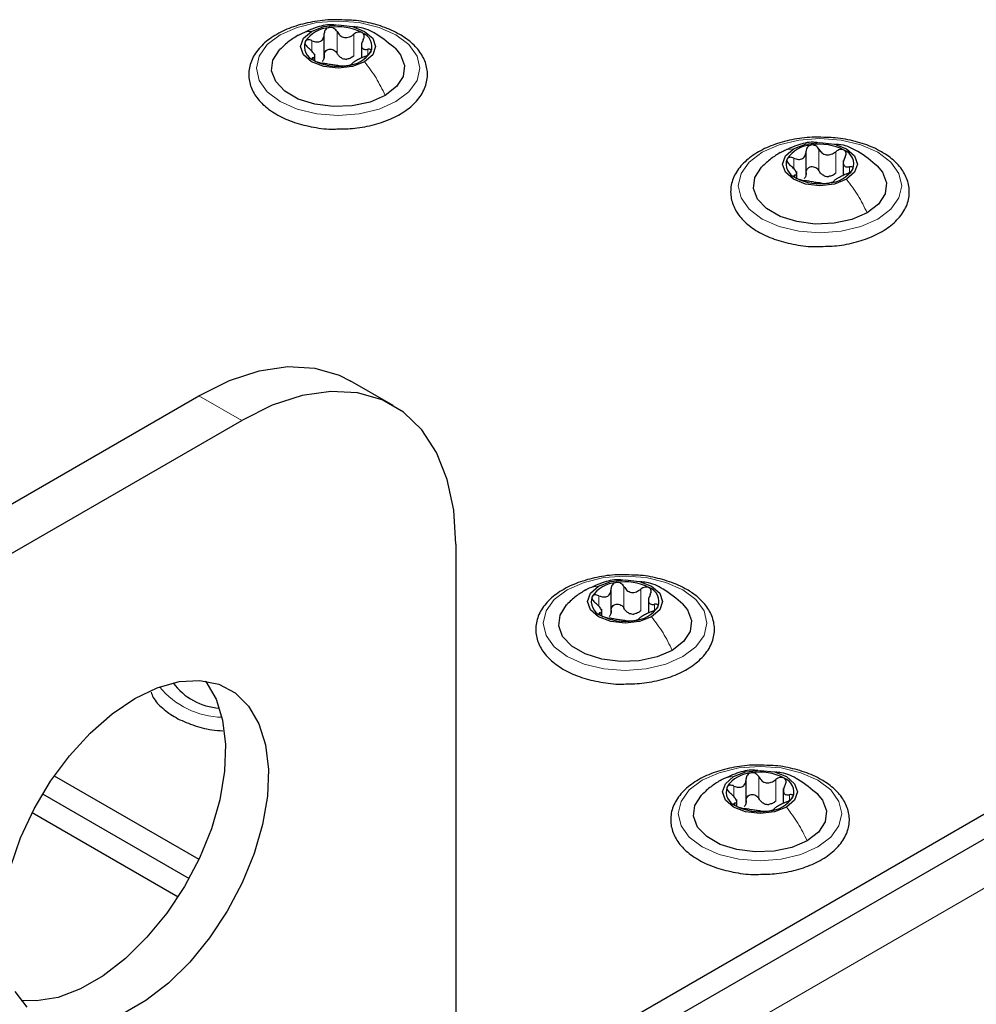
# Paper-space layout 'Blatt4' of a CAD drawing. Header units: millimetres. Extents: x 5 to 418, y 2 to 292.
# Tile 105 of 117: x 322 to 332, y 214 to 225. Entities that reach past the tile are written whole.
import ezdxf

# ---------------------------------------------------------------- set-up
doc = ezdxf.new("R2010")
doc.units = ezdxf.units.MM

psp = doc.layouts.new('Blatt4')

# ---------------------------------------------------------------- linework, layer by layer
at = {"color": 7, "linetype": 'Continuous', "lineweight": 25}
for p, q in [((325.101, 224.686), (325.101, 224.949)), ((325.51, 224.845), (325.51, 224.682)), ((327.846, 213.752), (346.985, 224.801)), ((324.997, 224.657), (324.997, 224.725)), ((327.846, 213.48), (346.985, 224.529)), ((330.404, 223.393), (330.404, 223.656)), ((330.813, 223.553), (330.813, 223.39)), ((330.301, 223.358), (330.301, 223.433)), ((325.86, 220.858), (325.388, 221.13)), ((319.715, 218.652), (323.722, 220.965)), ((320.186, 218.38), (324.193, 220.693)), ((326.55, 219.332), (326.55, 213.48)), ((328.26, 218.576), (328.26, 218.84)), ((328.669, 218.736), (328.669, 218.573)), ((328.156, 218.548), (328.156, 218.616)), ((322.13, 216.78), (323.721, 215.862)), ((329.744, 216.481), (329.744, 216.744)), ((322.002, 216.582), (323.614, 215.652)), ((330.153, 216.64), (330.153, 216.477)), ((329.641, 216.453), (329.641, 216.52)), ((321.888, 216.376), (323.492, 215.45))]:
    psp.add_line(p, q, dxfattribs=at)
at = {"color": 7, "linetype": 'Continuous', "lineweight": 18}
for p, q in [((325.242, 224.734), (325.242, 224.973)), ((325.426, 224.706), (325.426, 224.944)), ((324.966, 224.756), (324.966, 224.873)), ((325.579, 224.717), (325.579, 224.778)), ((324.978, 224.663), (324.978, 224.685)), ((330.545, 223.442), (330.545, 223.68)), ((330.73, 223.413), (330.73, 223.651)), ((327.67, 212.834), (346.278, 223.576)), ((330.269, 223.463), (330.269, 223.58)), ((330.281, 223.37), (330.281, 223.392)), ((330.882, 223.424), (330.882, 223.485)), ((324.193, 220.693), (323.722, 220.965)), ((328.4, 218.625), (328.4, 218.863)), ((328.124, 218.646), (328.124, 218.763)), ((328.585, 218.596), (328.585, 218.835)), ((328.737, 218.607), (328.737, 218.669)), ((328.136, 218.553), (328.136, 218.576)), ((329.885, 216.53), (329.885, 216.768)), ((330.07, 216.501), (330.07, 216.739)), ((329.609, 216.551), (329.609, 216.668)), ((330.222, 216.512), (330.222, 216.573)), ((329.621, 216.458), (329.621, 216.48))]:
    psp.add_line(p, q, dxfattribs=at)
at = {"color": 7, "linetype": 'Continuous', "lineweight": 18, "flags": 128}
for points in [[(325.89, 224.203), (325.704, 224.12), (325.487, 224.068), (325.254, 224.05), (325.021, 224.068), (324.804, 224.12), (324.617, 224.203), (324.474, 224.31), (324.384, 224.435), (324.354, 224.57), (324.384, 224.704), (324.474, 224.83), (324.617, 224.937), (324.804, 225.02), (325.021, 225.072), (325.254, 225.089), (325.487, 225.072), (325.704, 225.02), (325.89, 224.937), (326.033, 224.83), (326.123, 224.704), (326.154, 224.57), (326.123, 224.435), (326.033, 224.31), (325.89, 224.203)], [(331.193, 222.91), (331.007, 222.827), (330.79, 222.775), (330.557, 222.758), (330.324, 222.775), (330.107, 222.827), (329.921, 222.91), (329.778, 223.018), (329.688, 223.143), (329.657, 223.277), (329.688, 223.412), (329.778, 223.537), (329.921, 223.645), (330.107, 223.727), (330.324, 223.779), (330.557, 223.797), (330.79, 223.779), (331.007, 223.727), (331.193, 223.645), (331.336, 223.537), (331.426, 223.412), (331.457, 223.277), (331.426, 223.143), (331.336, 223.018), (331.193, 222.91)], [(329.048, 218.093), (328.862, 218.011), (328.645, 217.959), (328.412, 217.941), (328.179, 217.959), (327.962, 218.011), (327.776, 218.093), (327.633, 218.201), (327.543, 218.326), (327.512, 218.46), (327.543, 218.595), (327.633, 218.72), (327.776, 218.828), (327.962, 218.91), (328.179, 218.962), (328.412, 218.98), (328.645, 218.962), (328.862, 218.91), (329.048, 218.828), (329.192, 218.72), (329.281, 218.595), (329.312, 218.46), (329.281, 218.326), (329.192, 218.201), (329.048, 218.093)], [(330.533, 215.998), (330.347, 215.915), (330.13, 215.863), (329.897, 215.845), (329.664, 215.863), (329.447, 215.915), (329.261, 215.998), (329.118, 216.105), (329.028, 216.231), (328.997, 216.365), (329.028, 216.499), (329.118, 216.625), (329.261, 216.732), (329.447, 216.815), (329.664, 216.867), (329.897, 216.885), (330.13, 216.867), (330.347, 216.815), (330.533, 216.732), (330.676, 216.625), (330.766, 216.499), (330.797, 216.365), (330.766, 216.231), (330.676, 216.105), (330.533, 215.998)]]:
    psp.add_lwpolyline(points, dxfattribs=at)
at = {"color": 7, "linetype": 'Continuous', "lineweight": 25, "flags": 128}
for points in [[(324.962, 224.976), (325.096, 225.028), (325.254, 225.046), (325.412, 225.028), (325.545, 224.976), (325.635, 224.899), (325.666, 224.808), (325.635, 224.717), (325.545, 224.64)], [(325.545, 224.64), (325.412, 224.588), (325.254, 224.57), (325.096, 224.588), (324.962, 224.64), (324.873, 224.717), (324.841, 224.808), (324.873, 224.899), (324.962, 224.976)], [(325.772, 224.271), (325.605, 224.198), (325.41, 224.156), (325.201, 224.148), (324.997, 224.173), (324.814, 224.231), (324.667, 224.316), (324.567, 224.422), (324.522, 224.54), (324.537, 224.66), (324.61, 224.773), (324.615, 224.778)], [(325.884, 224.787), (325.941, 224.718), (325.985, 224.6), (325.97, 224.48), (325.897, 224.367), (325.772, 224.271)], [(330.265, 223.684), (330.399, 223.735), (330.557, 223.754), (330.715, 223.735), (330.849, 223.684), (330.938, 223.607), (330.969, 223.515), (330.938, 223.424), (330.849, 223.347)], [(330.849, 223.347), (330.715, 223.295), (330.557, 223.277), (330.399, 223.295), (330.265, 223.347), (330.176, 223.424), (330.144, 223.515), (330.176, 223.607), (330.265, 223.684)], [(331.076, 222.978), (330.908, 222.906), (330.713, 222.864), (330.505, 222.855), (330.301, 222.881), (330.118, 222.938), (329.97, 223.024), (329.87, 223.129), (329.826, 223.247), (329.84, 223.367), (329.913, 223.48), (329.918, 223.485)], [(331.187, 223.494), (331.244, 223.425), (331.288, 223.307), (331.274, 223.187), (331.201, 223.074), (331.076, 222.978)], [(323.722, 220.965), (324.057, 221.131), (324.386, 221.239), (324.701, 221.285), (324.996, 221.269), (325.265, 221.192), (325.388, 221.13)], [(326.55, 219.332), (326.526, 219.706), (326.455, 220.044), (326.337, 220.34), (326.176, 220.588), (325.974, 220.782), (325.737, 220.92), (325.467, 220.997), (325.172, 221.013), (324.857, 220.966), (324.528, 220.859), (324.193, 220.693)], [(328.704, 218.53), (328.57, 218.479), (328.412, 218.46), (328.254, 218.479), (328.12, 218.53), (328.031, 218.608), (328, 218.699), (328.031, 218.79), (328.12, 218.867)], [(328.12, 218.867), (328.254, 218.919), (328.412, 218.937), (328.57, 218.919), (328.704, 218.867), (328.793, 218.79), (328.825, 218.699), (328.793, 218.608), (328.704, 218.53)], [(328.931, 218.161), (328.764, 218.089), (328.568, 218.047), (328.36, 218.038), (328.156, 218.064), (327.973, 218.122), (327.825, 218.207), (327.725, 218.313), (327.681, 218.43), (327.696, 218.55), (327.768, 218.663), (327.773, 218.668)], [(329.042, 218.677), (329.099, 218.608), (329.144, 218.491), (329.129, 218.37), (329.056, 218.258), (328.931, 218.161)], [(323.793, 217.824), (323.798, 217.818), (323.91, 217.626), (323.983, 217.392), (324.015, 217.124), (324.004, 216.83), (323.952, 216.517), (323.859, 216.196), (323.728, 215.875), (323.562, 215.563), (323.368, 215.269), (323.15, 215.003), (322.914, 214.77), (322.668, 214.58), (322.418, 214.435), (322.172, 214.342), (321.936, 214.302), (321.764, 214.309)], [(323.015, 217.631), (323.263, 217.751), (323.505, 217.818), (323.733, 217.83), (323.94, 217.788), (324.12, 217.693), (324.269, 217.546), (324.381, 217.354), (324.455, 217.12), (324.486, 216.852), (324.476, 216.558), (324.423, 216.245), (324.33, 215.924), (324.199, 215.602), (324.034, 215.291), (323.839, 214.997), (323.621, 214.73), (323.386, 214.498), (323.139, 214.307), (322.89, 214.163)], [(321.648, 215.775), (321.76, 216.098), (321.909, 216.416), (322.089, 216.72), (322.296, 217.001), (322.524, 217.251), (322.766, 217.463), (323.015, 217.631)], [(329.605, 216.772), (329.739, 216.823), (329.897, 216.841), (330.055, 216.823), (330.189, 216.772), (330.278, 216.694), (330.31, 216.603), (330.278, 216.512), (330.189, 216.435)], [(330.189, 216.435), (330.055, 216.383), (329.897, 216.365), (329.739, 216.383), (329.605, 216.435), (329.516, 216.512), (329.485, 216.603), (329.516, 216.694), (329.605, 216.772)], [(330.416, 216.066), (330.248, 215.993), (330.053, 215.951), (329.845, 215.943), (329.641, 215.968), (329.458, 216.026), (329.31, 216.111), (329.21, 216.217), (329.166, 216.335), (329.18, 216.455), (329.253, 216.568), (329.258, 216.573)], [(330.527, 216.582), (330.584, 216.513), (330.628, 216.395), (330.614, 216.275), (330.541, 216.162), (330.416, 216.066)], [(321.83, 214.235), (321.699, 214.405)]]:
    psp.add_lwpolyline(points, dxfattribs=at)
at = {"color": 7, "linetype": 'Continuous', "lineweight": 25}
for centre, radius, start, end in [((325.177, 224.675), 0.342, 93.4335, 146.5611), ((325.254, 224.45), 0.576, 62.6428, 99.7711), ((325.46, 224.807), 0.165, 340.539, 69.2579), ((325.047, 224.809), 0.165, 160.539, 249.2579), ((325.33, 224.941), 0.342, 273.4335, 326.5611), ((325.253, 225.166), 0.576, 242.6428, 279.7711), ((325.356, 224.881), 0.211, 254.2708, 268.1431), ((330.48, 223.383), 0.342, 93.4335, 146.5611), ((330.558, 223.157), 0.576, 62.6428, 99.7711), ((330.764, 223.514), 0.165, 340.539, 69.2579), ((330.35, 223.517), 0.165, 160.539, 249.2579), ((330.634, 223.648), 0.342, 273.4335, 326.5611), ((330.556, 223.874), 0.576, 242.6428, 279.7711), ((330.66, 223.588), 0.211, 254.2708, 268.1431), ((328.336, 218.566), 0.342, 93.4335, 146.5611), ((328.413, 218.34), 0.576, 62.6428, 99.7711), ((328.619, 218.698), 0.165, 340.539, 69.2579), ((328.205, 218.7), 0.165, 160.539, 249.2579), ((328.489, 218.831), 0.342, 273.4335, 326.5611), ((328.411, 219.057), 0.576, 242.6428, 279.7711), ((328.515, 218.772), 0.211, 254.2708, 268.1431), ((323.984, 218.202), 0.676, 216.0794, 266.9129), ((329.82, 216.471), 0.342, 93.4335, 146.5611), ((329.898, 216.245), 0.576, 62.6428, 99.7711), ((330.104, 216.602), 0.165, 340.539, 69.2579), ((329.69, 216.604), 0.165, 160.539, 249.2579), ((330, 216.676), 0.211, 254.2708, 268.1431), ((329.974, 216.736), 0.342, 273.4335, 326.5611), ((329.896, 216.961), 0.576, 242.6428, 279.7711)]:
    psp.add_arc(centre, radius, start, end, dxfattribs=at)
at = {"color": 7, "linetype": 'Continuous', "lineweight": 18}
psp.add_arc((323.998, 218.345), 0.92, 219.4975, 268.6384, dxfattribs=at)
at = {"color": 7, "linetype": 'Continuous', "lineweight": 25}
for points, knots in [([(325.329, 225.099), (325.284, 225.102), (325.164, 225.108), (324.969, 225.084), (324.758, 225.031), (324.572, 224.947), (324.421, 224.837), (324.316, 224.705), (324.265, 224.559), (324.272, 224.411), (324.332, 224.274), (324.437, 224.153), (324.585, 224.05), (324.77, 223.969), (324.982, 223.918), (325.143, 223.896), (325.229, 223.9), (325.238, 223.901)], [0, 0, 0, 0, 0.043178, 0.116961, 0.19094, 0.26533, 0.340301, 0.415461, 0.48884, 0.558844, 0.627333, 0.696902, 0.76915, 0.842962, 0.916921, 0.990714, 1, 1, 1, 1]), ([(325.231, 225.043), (325.214, 225.045), (325.137, 225.055), (324.991, 225.016), (324.875, 224.961), (324.813, 224.932)], [0, 0, 0, 0, 0.114409, 0.534763, 1, 1, 1, 1]), ([(325.157, 225.017), (325.148, 225.015), (325.132, 225.011), (325.114, 224.995), (325.103, 224.974), (325.102, 224.959), (325.101, 224.951)], [0, 0, 0, 0, 0.250033, 0.499632, 0.749228, 1, 1, 1, 1]), ([(325.242, 224.973), (325.238, 224.98), (325.229, 224.994), (325.208, 225.009), (325.183, 225.019), (325.165, 225.018), (325.157, 225.017)], [0, 0, 0, 0, 0.249815, 0.499908, 0.75012, 1, 1, 1, 1]), ([(325.932, 224.941), (325.901, 224.958), (325.814, 225.005), (325.644, 225.061), (325.468, 225.097), (325.36, 225.099), (325.329, 225.099)], [0, 0, 0, 0, 0.180167, 0.52014, 0.85956, 1, 1, 1, 1]), ([(325.889, 224.782), (325.819, 224.84), (325.699, 224.94), (325.533, 225.018), (325.445, 225.024), (325.423, 225.025)], [0, 0, 0, 0, 0.507466, 0.877443, 1, 1, 1, 1]), ([(324.815, 224.933), (324.781, 224.912), (324.708, 224.867), (324.646, 224.807), (324.613, 224.776)], [0, 0, 0, 0, 0.473586, 1, 1, 1, 1]), ([(324.966, 224.873), (324.983, 224.867), (325.009, 224.858), (325.041, 224.86), (325.063, 224.868), (325.081, 224.883), (325.098, 224.909), (325.1, 224.934), (325.101, 224.951)], [0, 0, 0, 0, 0.249168, 0.374303, 0.498903, 0.623987, 0.749746, 1, 1, 1, 1]), ([(325.238, 223.901), (325.305, 223.902), (325.447, 223.904), (325.657, 223.946), (325.856, 224.016), (326.024, 224.114), (326.151, 224.237), (326.227, 224.378), (326.245, 224.528), (326.208, 224.67), (326.123, 224.798), (326.022, 224.886), (325.951, 224.93), (325.932, 224.941)], [0, 0, 0, 0, 0.086679, 0.18602, 0.285774, 0.386232, 0.487425, 0.587594, 0.683756, 0.776289, 0.868666, 0.964239, 1, 1, 1, 1]), ([(325.242, 224.973), (325.252, 224.958), (325.266, 224.935), (325.297, 224.916), (325.323, 224.908), (325.351, 224.908), (325.388, 224.916), (325.411, 224.933), (325.426, 224.944)], [0, 0, 0, 0, 0.249199, 0.374336, 0.49893, 0.624007, 0.749759, 1, 1, 1, 1]), ([(325.519, 224.961), (325.512, 224.964), (325.498, 224.97), (325.473, 224.968), (325.448, 224.96), (325.434, 224.949), (325.426, 224.944)], [0, 0, 0, 0, 0.249991, 0.499611, 0.749127, 1, 1, 1, 1]), ([(325.53, 224.885), (325.533, 224.892), (325.54, 224.906), (325.542, 224.928), (325.536, 224.948), (325.524, 224.957), (325.519, 224.961)], [0, 0, 0, 0, 0.249852, 0.499902, 0.750115, 1, 1, 1, 1]), ([(324.891, 224.864), (324.89, 224.859), (324.887, 224.848), (324.895, 224.828), (324.908, 224.809), (324.922, 224.797), (324.928, 224.792)], [0, 0, 0, 0, 0.249857, 0.499466, 0.749011, 1, 1, 1, 1]), ([(324.966, 224.873), (324.958, 224.876), (324.942, 224.882), (324.92, 224.883), (324.901, 224.877), (324.895, 224.869), (324.891, 224.864)], [0, 0, 0, 0, 0.249807, 0.500055, 0.750309, 1, 1, 1, 1]), ([(325.53, 224.885), (325.522, 224.869), (325.511, 224.845), (325.509, 224.817), (325.514, 224.798), (325.524, 224.785), (325.544, 224.775), (325.565, 224.777), (325.579, 224.778)], [0, 0, 0, 0, 0.249201, 0.374338, 0.498932, 0.624008, 0.74976, 1, 1, 1, 1]), ([(324.978, 224.685), (324.985, 224.687), (324.996, 224.69), (324.998, 224.704), (324.994, 224.718), (324.983, 224.735), (324.964, 224.761), (324.942, 224.779), (324.928, 224.792)], [0, 0, 0, 0, 0.249201, 0.374338, 0.498932, 0.624008, 0.74976, 1, 1, 1, 1]), ([(325.101, 224.713), (325.101, 224.7), (325.1, 224.674), (325.086, 224.654), (325.079, 224.644)], [0, 0, 0, 0, 0.50155, 1, 1, 1, 1]), ([(325.101, 224.713), (325.102, 224.72), (325.103, 224.736), (325.114, 224.756), (325.132, 224.772), (325.156, 224.78), (325.183, 224.78), (325.208, 224.771), (325.229, 224.755), (325.238, 224.741), (325.242, 224.734)], [0, 0, 0, 0, 0.125193, 0.249438, 0.374279, 0.499024, 0.623869, 0.749369, 0.87443, 1, 1, 1, 1]), ([(325.299, 224.678), (325.287, 224.685), (325.263, 224.699), (325.249, 224.723), (325.242, 224.734)], [0, 0, 0, 0, 0.498457, 1, 1, 1, 1]), ([(325.426, 224.706), (325.415, 224.697), (325.392, 224.679), (325.364, 224.673), (325.349, 224.67)], [0, 0, 0, 0, 0.501552, 1, 1, 1, 1]), ([(325.541, 224.697), (325.524, 224.689), (325.499, 224.678), (325.466, 224.661), (325.444, 224.648), (325.426, 224.638), (325.409, 224.626), (325.408, 224.622), (325.406, 224.619)], [0, 0, 0, 0, 0.249168, 0.374303, 0.498903, 0.623987, 0.749746, 1, 1, 1, 1]), ([(325.541, 224.697), (325.549, 224.7), (325.565, 224.707), (325.587, 224.721), (325.606, 224.737), (325.613, 224.747), (325.616, 224.752)], [0, 0, 0, 0, 0.249807, 0.500055, 0.750309, 1, 1, 1, 1]), ([(325.616, 224.752), (325.617, 224.757), (325.62, 224.766), (325.613, 224.775), (325.599, 224.78), (325.586, 224.779), (325.579, 224.778)], [0, 0, 0, 0, 0.249857, 0.499466, 0.749011, 1, 1, 1, 1]), ([(324.978, 224.685), (324.974, 224.684), (324.967, 224.682), (324.966, 224.675), (324.972, 224.666), (324.983, 224.659), (324.989, 224.655)], [0, 0, 0, 0, 0.249852, 0.499902, 0.750115, 1, 1, 1, 1]), ([(324.989, 224.655), (324.995, 224.651), (325.009, 224.644), (325.035, 224.636), (325.06, 224.629), (325.074, 224.627), (325.081, 224.625)], [0, 0, 0, 0, 0.2499907, 0.4996106, 0.7491271, 1, 1, 1, 1]), ([(325.265, 224.597), (325.256, 224.598), (325.241, 224.6), (325.21, 224.604), (325.184, 224.608), (325.156, 224.612), (325.119, 224.619), (325.096, 224.623), (325.081, 224.625)], [0, 0, 0, 0, 0.249199, 0.374336, 0.49893, 0.624007, 0.749759, 1, 1, 1, 1]), ([(325.265, 224.597), (325.27, 224.596), (325.278, 224.595), (325.299, 224.595), (325.325, 224.596), (325.342, 224.598), (325.351, 224.599)], [0, 0, 0, 0, 0.249815, 0.499908, 0.75012, 1, 1, 1, 1]), ([(325.351, 224.599), (325.359, 224.6), (325.376, 224.603), (325.394, 224.609), (325.405, 224.615), (325.406, 224.617), (325.406, 224.619)], [0, 0, 0, 0, 0.250033, 0.499632, 0.749228, 1, 1, 1, 1]), ([(330.632, 223.807), (330.588, 223.809), (330.468, 223.816), (330.272, 223.792), (330.061, 223.738), (329.875, 223.654), (329.724, 223.545), (329.619, 223.413), (329.568, 223.266), (329.576, 223.118), (329.635, 222.981), (329.741, 222.86), (329.888, 222.757), (330.074, 222.676), (330.286, 222.626), (330.447, 222.603), (330.532, 222.608), (330.541, 222.608)], [0, 0, 0, 0, 0.043178, 0.116961, 0.19094, 0.26533, 0.340301, 0.415461, 0.48884, 0.558844, 0.627333, 0.696902, 0.76915, 0.842962, 0.916921, 0.990714, 1, 1, 1, 1]), ([(330.534, 223.75), (330.518, 223.752), (330.44, 223.762), (330.294, 223.724), (330.178, 223.669), (330.117, 223.64)], [0, 0, 0, 0, 0.114409, 0.534763, 1, 1, 1, 1]), ([(330.46, 223.725), (330.452, 223.722), (330.435, 223.718), (330.417, 223.702), (330.406, 223.681), (330.405, 223.666), (330.404, 223.658)], [0, 0, 0, 0, 0.250033, 0.499632, 0.749228, 1, 1, 1, 1]), ([(330.545, 223.68), (330.541, 223.687), (330.532, 223.701), (330.511, 223.716), (330.486, 223.726), (330.469, 223.725), (330.46, 223.725)], [0, 0, 0, 0, 0.249815, 0.499908, 0.75012, 1, 1, 1, 1]), ([(331.235, 223.649), (331.205, 223.665), (331.117, 223.712), (330.947, 223.768), (330.771, 223.804), (330.663, 223.806), (330.632, 223.807)], [0, 0, 0, 0, 0.180167, 0.52014, 0.85956, 1, 1, 1, 1]), ([(331.192, 223.489), (331.123, 223.547), (331.002, 223.647), (330.836, 223.725), (330.748, 223.731), (330.726, 223.732)], [0, 0, 0, 0, 0.507466, 0.877443, 1, 1, 1, 1]), ([(330.118, 223.641), (330.084, 223.619), (330.012, 223.574), (329.949, 223.515), (329.916, 223.483)], [0, 0, 0, 0, 0.473586, 1, 1, 1, 1]), ([(330.269, 223.58), (330.286, 223.574), (330.312, 223.565), (330.344, 223.567), (330.367, 223.575), (330.384, 223.59), (330.401, 223.617), (330.403, 223.642), (330.404, 223.658)], [0, 0, 0, 0, 0.249168, 0.374303, 0.498903, 0.623987, 0.749746, 1, 1, 1, 1]), ([(330.541, 222.608), (330.608, 222.609), (330.751, 222.611), (330.961, 222.653), (331.159, 222.723), (331.327, 222.822), (331.454, 222.944), (331.53, 223.086), (331.549, 223.235), (331.511, 223.378), (331.426, 223.506), (331.326, 223.594), (331.254, 223.637), (331.235, 223.649)], [0, 0, 0, 0, 0.086679, 0.18602, 0.285774, 0.386232, 0.487425, 0.587594, 0.683756, 0.776289, 0.868666, 0.964239, 1, 1, 1, 1]), ([(330.545, 223.68), (330.555, 223.665), (330.569, 223.643), (330.6, 223.624), (330.626, 223.615), (330.654, 223.615), (330.691, 223.624), (330.714, 223.64), (330.73, 223.651)], [0, 0, 0, 0, 0.249199, 0.374336, 0.49893, 0.624007, 0.749759, 1, 1, 1, 1]), ([(330.822, 223.669), (330.815, 223.671), (330.802, 223.677), (330.776, 223.676), (330.751, 223.667), (330.737, 223.657), (330.73, 223.651)], [0, 0, 0, 0, 0.249991, 0.499611, 0.749127, 1, 1, 1, 1]), ([(330.833, 223.592), (330.836, 223.599), (330.844, 223.614), (330.845, 223.636), (330.839, 223.656), (330.828, 223.664), (330.822, 223.669)], [0, 0, 0, 0, 0.249852, 0.499902, 0.750115, 1, 1, 1, 1]), ([(330.195, 223.571), (330.193, 223.566), (330.191, 223.555), (330.198, 223.536), (330.212, 223.516), (330.225, 223.505), (330.232, 223.499)], [0, 0, 0, 0, 0.249857, 0.499466, 0.749011, 1, 1, 1, 1]), ([(330.269, 223.58), (330.262, 223.583), (330.246, 223.589), (330.223, 223.59), (330.204, 223.585), (330.198, 223.576), (330.195, 223.571)], [0, 0, 0, 0, 0.249807, 0.500055, 0.750309, 1, 1, 1, 1]), ([(330.281, 223.392), (330.288, 223.395), (330.3, 223.398), (330.301, 223.411), (330.297, 223.425), (330.287, 223.442), (330.267, 223.468), (330.246, 223.487), (330.232, 223.499)], [0, 0, 0, 0, 0.249201, 0.374338, 0.498932, 0.624008, 0.74976, 1, 1, 1, 1]), ([(330.833, 223.592), (330.826, 223.576), (330.814, 223.553), (330.813, 223.524), (330.817, 223.506), (330.827, 223.493), (330.847, 223.482), (330.868, 223.484), (330.882, 223.485)], [0, 0, 0, 0, 0.249201, 0.374338, 0.498932, 0.624008, 0.74976, 1, 1, 1, 1]), ([(330.281, 223.392), (330.277, 223.392), (330.27, 223.39), (330.269, 223.383), (330.275, 223.373), (330.286, 223.366), (330.292, 223.362)], [0, 0, 0, 0, 0.249852, 0.499902, 0.750115, 1, 1, 1, 1]), ([(330.404, 223.42), (330.404, 223.407), (330.403, 223.381), (330.389, 223.362), (330.383, 223.352)], [0, 0, 0, 0, 0.50155, 1, 1, 1, 1]), ([(330.404, 223.42), (330.405, 223.428), (330.406, 223.443), (330.417, 223.464), (330.435, 223.479), (330.459, 223.488), (330.486, 223.487), (330.511, 223.478), (330.532, 223.463), (330.541, 223.449), (330.545, 223.442)], [0, 0, 0, 0, 0.125193, 0.249438, 0.374279, 0.499024, 0.623869, 0.749369, 0.87443, 1, 1, 1, 1]), ([(330.602, 223.386), (330.59, 223.393), (330.566, 223.407), (330.552, 223.43), (330.545, 223.442)], [0, 0, 0, 0, 0.498457, 1, 1, 1, 1]), ([(330.73, 223.413), (330.718, 223.404), (330.695, 223.387), (330.667, 223.381), (330.653, 223.378)], [0, 0, 0, 0, 0.501552, 1, 1, 1, 1]), ([(330.845, 223.404), (330.828, 223.397), (330.802, 223.385), (330.77, 223.368), (330.747, 223.356), (330.73, 223.345), (330.713, 223.334), (330.711, 223.329), (330.71, 223.326)], [0, 0, 0, 0, 0.249168, 0.374303, 0.498903, 0.623987, 0.749746, 1, 1, 1, 1]), ([(330.845, 223.404), (330.852, 223.408), (330.868, 223.414), (330.891, 223.428), (330.91, 223.444), (330.916, 223.454), (330.919, 223.459)], [0, 0, 0, 0, 0.249807, 0.500055, 0.750309, 1, 1, 1, 1]), ([(330.919, 223.459), (330.921, 223.464), (330.923, 223.473), (330.916, 223.483), (330.902, 223.487), (330.889, 223.486), (330.882, 223.485)], [0, 0, 0, 0, 0.249857, 0.499466, 0.749011, 1, 1, 1, 1]), ([(330.292, 223.362), (330.299, 223.359), (330.312, 223.352), (330.338, 223.343), (330.363, 223.336), (330.377, 223.334), (330.384, 223.333)], [0, 0, 0, 0, 0.2499907, 0.4996106, 0.7491271, 1, 1, 1, 1]), ([(330.569, 223.304), (330.559, 223.306), (330.545, 223.308), (330.514, 223.311), (330.488, 223.315), (330.46, 223.32), (330.423, 223.327), (330.4, 223.33), (330.384, 223.333)], [0, 0, 0, 0, 0.249199, 0.374336, 0.49893, 0.624007, 0.749759, 1, 1, 1, 1]), ([(330.569, 223.304), (330.573, 223.304), (330.582, 223.302), (330.603, 223.302), (330.628, 223.303), (330.645, 223.305), (330.654, 223.306)], [0, 0, 0, 0, 0.249815, 0.499908, 0.75012, 1, 1, 1, 1]), ([(330.654, 223.306), (330.662, 223.308), (330.679, 223.311), (330.697, 223.317), (330.708, 223.322), (330.709, 223.325), (330.71, 223.326)], [0, 0, 0, 0, 0.250033, 0.499632, 0.749228, 1, 1, 1, 1]), ([(328.487, 218.99), (328.443, 218.992), (328.323, 218.999), (328.127, 218.975), (327.916, 218.921), (327.73, 218.837), (327.579, 218.728), (327.474, 218.596), (327.423, 218.449), (327.431, 218.301), (327.49, 218.165), (327.596, 218.043), (327.744, 217.94), (327.929, 217.859), (328.141, 217.809), (328.302, 217.787), (328.387, 217.791), (328.397, 217.791)], [0, 0, 0, 0, 0.043178, 0.116961, 0.19094, 0.26533, 0.340301, 0.415461, 0.48884, 0.558844, 0.627333, 0.696902, 0.76915, 0.842962, 0.916921, 0.990714, 1, 1, 1, 1]), ([(329.09, 218.832), (329.06, 218.848), (328.972, 218.895), (328.802, 218.951), (328.626, 218.988), (328.519, 218.989), (328.487, 218.99)], [0, 0, 0, 0, 0.180167, 0.52014, 0.85956, 1, 1, 1, 1]), ([(328.389, 218.934), (328.373, 218.936), (328.295, 218.945), (328.149, 218.907), (328.033, 218.852), (327.972, 218.823)], [0, 0, 0, 0, 0.1144085, 0.5347632, 1, 1, 1, 1]), ([(328.124, 218.763), (328.141, 218.757), (328.167, 218.748), (328.2, 218.75), (328.222, 218.758), (328.239, 218.773), (328.256, 218.8), (328.258, 218.825), (328.259, 218.841)], [0, 0, 0, 0, 0.249168, 0.374303, 0.498903, 0.623987, 0.749746, 1, 1, 1, 1]), ([(328.315, 218.908), (328.307, 218.906), (328.29, 218.901), (328.272, 218.885), (328.261, 218.865), (328.26, 218.849), (328.259, 218.841)], [0, 0, 0, 0, 0.250033, 0.499632, 0.749228, 1, 1, 1, 1]), ([(328.4, 218.863), (328.396, 218.87), (328.387, 218.884), (328.366, 218.9), (328.341, 218.909), (328.324, 218.908), (328.315, 218.908)], [0, 0, 0, 0, 0.249815, 0.499908, 0.75012, 1, 1, 1, 1]), ([(328.4, 218.863), (328.41, 218.848), (328.424, 218.826), (328.455, 218.807), (328.482, 218.798), (328.509, 218.798), (328.546, 218.807), (328.569, 218.824), (328.585, 218.835)], [0, 0, 0, 0, 0.249199, 0.374336, 0.49893, 0.624007, 0.749759, 1, 1, 1, 1]), ([(329.047, 218.672), (328.978, 218.73), (328.858, 218.83), (328.691, 218.909), (328.603, 218.914), (328.581, 218.916)], [0, 0, 0, 0, 0.507466, 0.877443, 1, 1, 1, 1]), ([(328.677, 218.852), (328.67, 218.855), (328.657, 218.86), (328.631, 218.859), (328.606, 218.85), (328.592, 218.84), (328.585, 218.835)], [0, 0, 0, 0, 0.2499907, 0.4996106, 0.7491271, 1, 1, 1, 1]), ([(328.688, 218.775), (328.692, 218.782), (328.699, 218.797), (328.7, 218.819), (328.694, 218.839), (328.683, 218.847), (328.677, 218.852)], [0, 0, 0, 0, 0.249852, 0.499902, 0.750115, 1, 1, 1, 1]), ([(327.973, 218.824), (327.939, 218.803), (327.867, 218.758), (327.804, 218.698), (327.771, 218.666)], [0, 0, 0, 0, 0.473586, 1, 1, 1, 1]), ([(328.05, 218.755), (328.048, 218.749), (328.046, 218.739), (328.053, 218.719), (328.067, 218.699), (328.08, 218.688), (328.087, 218.682)], [0, 0, 0, 0, 0.2498571, 0.4994664, 0.7490114, 1, 1, 1, 1]), ([(328.124, 218.763), (328.117, 218.766), (328.101, 218.772), (328.078, 218.773), (328.059, 218.768), (328.053, 218.759), (328.05, 218.755)], [0, 0, 0, 0, 0.249807, 0.500055, 0.750309, 1, 1, 1, 1]), ([(328.397, 217.791), (328.463, 217.792), (328.606, 217.795), (328.816, 217.836), (329.015, 217.906), (329.182, 218.005), (329.309, 218.127), (329.385, 218.269), (329.404, 218.418), (329.367, 218.561), (329.281, 218.689), (329.181, 218.777), (329.11, 218.82), (329.09, 218.832)], [0, 0, 0, 0, 0.0866794, 0.1860201, 0.2857737, 0.3862316, 0.4874251, 0.5875941, 0.6837558, 0.7762888, 0.8686662, 0.9642393, 1, 1, 1, 1]), ([(328.688, 218.775), (328.681, 218.759), (328.67, 218.736), (328.668, 218.707), (328.672, 218.689), (328.682, 218.676), (328.702, 218.666), (328.723, 218.667), (328.737, 218.669)], [0, 0, 0, 0, 0.249201, 0.374338, 0.498932, 0.624008, 0.74976, 1, 1, 1, 1]), ([(328.136, 218.576), (328.144, 218.578), (328.155, 218.581), (328.156, 218.594), (328.152, 218.608), (328.142, 218.626), (328.122, 218.651), (328.101, 218.67), (328.087, 218.682)], [0, 0, 0, 0, 0.249201, 0.374338, 0.498932, 0.624008, 0.74976, 1, 1, 1, 1]), ([(328.259, 218.603), (328.26, 218.611), (328.261, 218.626), (328.272, 218.647), (328.29, 218.663), (328.314, 218.671), (328.341, 218.671), (328.366, 218.662), (328.387, 218.646), (328.396, 218.632), (328.4, 218.625)], [0, 0, 0, 0, 0.125193, 0.249438, 0.374279, 0.499024, 0.623869, 0.749369, 0.87443, 1, 1, 1, 1]), ([(328.458, 218.569), (328.445, 218.576), (328.421, 218.59), (328.407, 218.613), (328.4, 218.625)], [0, 0, 0, 0, 0.498457, 1, 1, 1, 1]), ([(328.7, 218.587), (328.708, 218.591), (328.723, 218.598), (328.746, 218.612), (328.765, 218.627), (328.771, 218.637), (328.774, 218.643)], [0, 0, 0, 0, 0.2498071, 0.5000551, 0.7503094, 1, 1, 1, 1]), ([(328.774, 218.643), (328.776, 218.647), (328.779, 218.657), (328.771, 218.666), (328.757, 218.671), (328.744, 218.669), (328.737, 218.669)], [0, 0, 0, 0, 0.249857, 0.499466, 0.749011, 1, 1, 1, 1]), ([(328.136, 218.576), (328.133, 218.575), (328.126, 218.573), (328.124, 218.566), (328.13, 218.556), (328.141, 218.549), (328.147, 218.546)], [0, 0, 0, 0, 0.249852, 0.499902, 0.750115, 1, 1, 1, 1]), ([(328.147, 218.546), (328.154, 218.542), (328.168, 218.535), (328.193, 218.526), (328.218, 218.519), (328.232, 218.517), (328.239, 218.516)], [0, 0, 0, 0, 0.249991, 0.499611, 0.749127, 1, 1, 1, 1]), ([(328.259, 218.603), (328.259, 218.59), (328.258, 218.565), (328.244, 218.545), (328.238, 218.535)], [0, 0, 0, 0, 0.50155, 1, 1, 1, 1]), ([(328.424, 218.487), (328.414, 218.489), (328.4, 218.491), (328.369, 218.495), (328.343, 218.498), (328.315, 218.503), (328.278, 218.51), (328.255, 218.514), (328.239, 218.516)], [0, 0, 0, 0, 0.249199, 0.374336, 0.49893, 0.624007, 0.749759, 1, 1, 1, 1]), ([(328.585, 218.596), (328.573, 218.588), (328.55, 218.57), (328.522, 218.564), (328.508, 218.561)], [0, 0, 0, 0, 0.501552, 1, 1, 1, 1]), ([(328.7, 218.587), (328.683, 218.58), (328.657, 218.569), (328.625, 218.551), (328.602, 218.539), (328.585, 218.528), (328.568, 218.517), (328.566, 218.512), (328.565, 218.509)], [0, 0, 0, 0, 0.249168, 0.374303, 0.498903, 0.623987, 0.749746, 1, 1, 1, 1]), ([(328.424, 218.487), (328.428, 218.487), (328.437, 218.486), (328.458, 218.485), (328.483, 218.486), (328.5, 218.488), (328.509, 218.49)], [0, 0, 0, 0, 0.249815, 0.499908, 0.75012, 1, 1, 1, 1]), ([(328.509, 218.49), (328.517, 218.491), (328.534, 218.494), (328.552, 218.5), (328.563, 218.505), (328.564, 218.508), (328.565, 218.509)], [0, 0, 0, 0, 0.250033, 0.499632, 0.749228, 1, 1, 1, 1]), ([(323.195, 217.7), (323.202, 217.681), (323.227, 217.617), (323.32, 217.52), (323.465, 217.416), (323.651, 217.337), (323.829, 217.288), (323.945, 217.279), (323.985, 217.276)], [0, 0, 0, 0, 0.080603, 0.275032, 0.476946, 0.683231, 0.889928, 1, 1, 1, 1]), ([(329.972, 216.894), (329.928, 216.897), (329.808, 216.904), (329.612, 216.879), (329.401, 216.826), (329.215, 216.742), (329.064, 216.632), (328.959, 216.5), (328.908, 216.354), (328.916, 216.206), (328.975, 216.069), (329.081, 215.948), (329.228, 215.845), (329.414, 215.764), (329.626, 215.713), (329.787, 215.691), (329.872, 215.695), (329.881, 215.696)], [0, 0, 0, 0, 0.043178, 0.116961, 0.19094, 0.26533, 0.340301, 0.415461, 0.48884, 0.558844, 0.627333, 0.696902, 0.76915, 0.842962, 0.916921, 0.990714, 1, 1, 1, 1]), ([(330.575, 216.737), (330.545, 216.753), (330.457, 216.8), (330.287, 216.856), (330.111, 216.892), (330.003, 216.894), (329.972, 216.894)], [0, 0, 0, 0, 0.180167, 0.52014, 0.85956, 1, 1, 1, 1]), ([(329.874, 216.838), (329.858, 216.84), (329.78, 216.85), (329.634, 216.812), (329.518, 216.757), (329.457, 216.728)], [0, 0, 0, 0, 0.114409, 0.534763, 1, 1, 1, 1]), ([(329.8, 216.812), (329.792, 216.81), (329.775, 216.806), (329.757, 216.79), (329.746, 216.769), (329.745, 216.754), (329.744, 216.746)], [0, 0, 0, 0, 0.250033, 0.499632, 0.749228, 1, 1, 1, 1]), ([(329.885, 216.768), (329.881, 216.775), (329.872, 216.789), (329.851, 216.804), (329.826, 216.814), (329.809, 216.813), (329.8, 216.812)], [0, 0, 0, 0, 0.249815, 0.499908, 0.75012, 1, 1, 1, 1]), ([(330.532, 216.577), (330.463, 216.635), (330.342, 216.735), (330.176, 216.813), (330.088, 216.819), (330.066, 216.82)], [0, 0, 0, 0, 0.507466, 0.877443, 1, 1, 1, 1]), ([(329.458, 216.728), (329.424, 216.707), (329.352, 216.662), (329.289, 216.602), (329.256, 216.571)], [0, 0, 0, 0, 0.4735862, 1, 1, 1, 1]), ([(329.609, 216.668), (329.602, 216.671), (329.586, 216.677), (329.563, 216.678), (329.544, 216.672), (329.538, 216.664), (329.535, 216.659)], [0, 0, 0, 0, 0.249807, 0.500055, 0.750309, 1, 1, 1, 1]), ([(329.609, 216.668), (329.626, 216.662), (329.652, 216.653), (329.684, 216.655), (329.707, 216.663), (329.724, 216.678), (329.741, 216.704), (329.743, 216.729), (329.744, 216.746)], [0, 0, 0, 0, 0.2491679, 0.3743031, 0.4989033, 0.6239875, 0.7497462, 1, 1, 1, 1]), ([(329.881, 215.696), (329.948, 215.697), (330.091, 215.699), (330.301, 215.741), (330.499, 215.811), (330.667, 215.91), (330.794, 216.032), (330.87, 216.173), (330.889, 216.323), (330.851, 216.466), (330.766, 216.593), (330.666, 216.681), (330.595, 216.725), (330.575, 216.737)], [0, 0, 0, 0, 0.086679, 0.18602, 0.285774, 0.386232, 0.487425, 0.587594, 0.683756, 0.776289, 0.868666, 0.964239, 1, 1, 1, 1]), ([(329.885, 216.768), (329.895, 216.753), (329.909, 216.731), (329.94, 216.711), (329.966, 216.703), (329.994, 216.703), (330.031, 216.711), (330.054, 216.728), (330.07, 216.739)], [0, 0, 0, 0, 0.249199, 0.374336, 0.49893, 0.624007, 0.749759, 1, 1, 1, 1]), ([(330.162, 216.756), (330.155, 216.759), (330.142, 216.765), (330.116, 216.763), (330.091, 216.755), (330.077, 216.744), (330.07, 216.739)], [0, 0, 0, 0, 0.2499907, 0.4996106, 0.7491271, 1, 1, 1, 1]), ([(330.173, 216.68), (330.166, 216.664), (330.154, 216.641), (330.153, 216.612), (330.157, 216.593), (330.167, 216.58), (330.187, 216.57), (330.208, 216.572), (330.222, 216.573)], [0, 0, 0, 0, 0.249201, 0.3743378, 0.4989316, 0.6240084, 0.74976, 1, 1, 1, 1]), ([(330.173, 216.68), (330.177, 216.687), (330.184, 216.701), (330.185, 216.723), (330.179, 216.743), (330.168, 216.752), (330.162, 216.756)], [0, 0, 0, 0, 0.249852, 0.499902, 0.750115, 1, 1, 1, 1]), ([(329.535, 216.659), (329.533, 216.654), (329.531, 216.643), (329.538, 216.623), (329.552, 216.604), (329.565, 216.592), (329.572, 216.587)], [0, 0, 0, 0, 0.249857, 0.499466, 0.749011, 1, 1, 1, 1]), ([(329.621, 216.48), (329.628, 216.482), (329.64, 216.485), (329.641, 216.499), (329.637, 216.513), (329.627, 216.53), (329.607, 216.556), (329.586, 216.574), (329.572, 216.587)], [0, 0, 0, 0, 0.249201, 0.374338, 0.498932, 0.624008, 0.74976, 1, 1, 1, 1]), ([(329.744, 216.508), (329.745, 216.516), (329.746, 216.531), (329.757, 216.551), (329.775, 216.567), (329.799, 216.576), (329.826, 216.575), (329.851, 216.566), (329.872, 216.551), (329.881, 216.537), (329.885, 216.53)], [0, 0, 0, 0, 0.125193, 0.249438, 0.374279, 0.499024, 0.623869, 0.749369, 0.87443, 1, 1, 1, 1]), ([(330.259, 216.547), (330.261, 216.552), (330.263, 216.561), (330.256, 216.571), (330.242, 216.575), (330.229, 216.574), (330.222, 216.573)], [0, 0, 0, 0, 0.249857, 0.499466, 0.749011, 1, 1, 1, 1]), ([(329.621, 216.48), (329.618, 216.479), (329.61, 216.477), (329.609, 216.47), (329.615, 216.461), (329.626, 216.454), (329.632, 216.45)], [0, 0, 0, 0, 0.249852, 0.499902, 0.750115, 1, 1, 1, 1]), ([(329.744, 216.508), (329.744, 216.495), (329.743, 216.469), (329.729, 216.449), (329.723, 216.439)], [0, 0, 0, 0, 0.50155, 1, 1, 1, 1]), ([(329.942, 216.473), (329.93, 216.48), (329.906, 216.494), (329.892, 216.518), (329.885, 216.53)], [0, 0, 0, 0, 0.4984571, 1, 1, 1, 1]), ([(330.07, 216.501), (330.058, 216.492), (330.035, 216.475), (330.007, 216.469), (329.993, 216.466)], [0, 0, 0, 0, 0.501552, 1, 1, 1, 1]), ([(330.185, 216.492), (330.168, 216.484), (330.142, 216.473), (330.11, 216.456), (330.087, 216.443), (330.07, 216.433), (330.053, 216.422), (330.051, 216.417), (330.05, 216.414)], [0, 0, 0, 0, 0.249168, 0.374303, 0.498903, 0.623987, 0.749746, 1, 1, 1, 1]), ([(330.185, 216.492), (330.193, 216.495), (330.208, 216.502), (330.231, 216.516), (330.25, 216.532), (330.256, 216.542), (330.259, 216.547)], [0, 0, 0, 0, 0.249807, 0.500055, 0.750309, 1, 1, 1, 1]), ([(329.632, 216.45), (329.639, 216.447), (329.652, 216.439), (329.678, 216.431), (329.703, 216.424), (329.717, 216.422), (329.724, 216.421)], [0, 0, 0, 0, 0.249991, 0.499611, 0.749127, 1, 1, 1, 1]), ([(329.909, 216.392), (329.899, 216.393), (329.885, 216.395), (329.854, 216.399), (329.828, 216.403), (329.8, 216.408), (329.763, 216.414), (329.74, 216.418), (329.724, 216.421)], [0, 0, 0, 0, 0.2491995, 0.3743362, 0.4989302, 0.6240074, 0.7497593, 1, 1, 1, 1]), ([(329.909, 216.392), (329.913, 216.391), (329.922, 216.39), (329.943, 216.39), (329.968, 216.391), (329.985, 216.393), (329.994, 216.394)], [0, 0, 0, 0, 0.249815, 0.499908, 0.75012, 1, 1, 1, 1]), ([(329.994, 216.394), (330.002, 216.396), (330.019, 216.398), (330.037, 216.404), (330.048, 216.41), (330.049, 216.412), (330.05, 216.414)], [0, 0, 0, 0, 0.250033, 0.499632, 0.749228, 1, 1, 1, 1])]:
    psp.add_open_spline(points, degree=3, knots=knots, dxfattribs=at)
at = {"color": 7, "linetype": 'Continuous', "lineweight": 18}
for points in [[(324.817, 224.93), (324.823, 224.935), (324.863, 224.967), (324.917, 224.972), (324.962, 224.976)], [(330.12, 223.637), (330.127, 223.643), (330.166, 223.674), (330.22, 223.679), (330.265, 223.684)], [(327.975, 218.821), (327.982, 218.826), (328.022, 218.857), (328.075, 218.863), (328.12, 218.867)], [(329.46, 216.725), (329.467, 216.73), (329.506, 216.762), (329.56, 216.767), (329.605, 216.772)]]:
    psp.add_open_spline(points, degree=3, knots=[0, 0, 0, 0, 0.162643, 1, 1, 1, 1], dxfattribs=at)
for points in [[(325.772, 224.271), (325.74, 224.336), (325.677, 224.467), (325.589, 224.582), (325.545, 224.64)], [(331.076, 222.978), (331.044, 223.044), (330.98, 223.175), (330.892, 223.29), (330.849, 223.347)], [(328.931, 218.161), (328.899, 218.227), (328.835, 218.358), (328.748, 218.473), (328.704, 218.53)], [(330.416, 216.066), (330.384, 216.131), (330.32, 216.263), (330.232, 216.377), (330.189, 216.435)]]:
    psp.add_open_spline(points, degree=3, dxfattribs=at)

doc.saveas('drawing.dxf')
